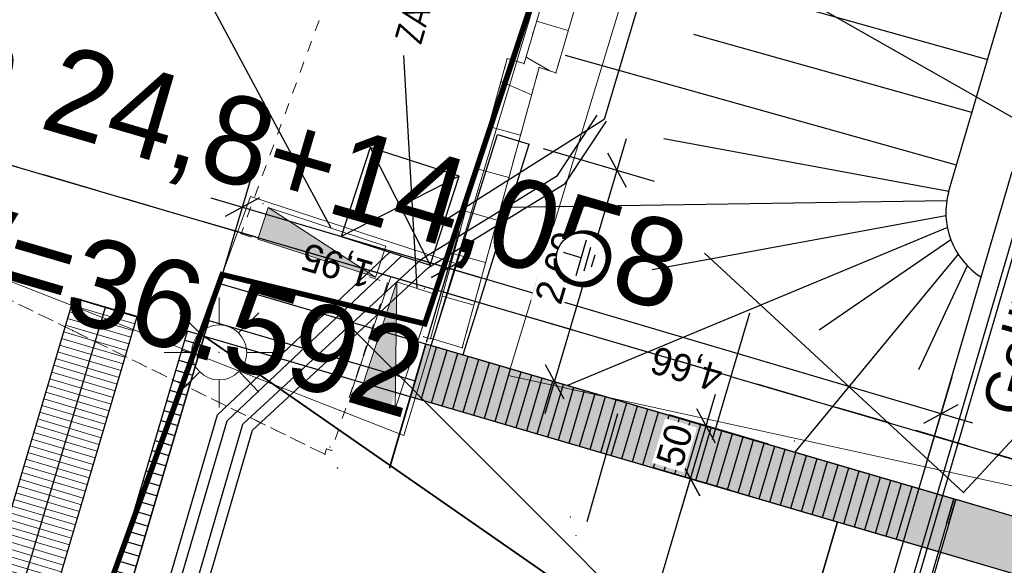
# Model space of a CAD drawing. Header units: millimetres. Extents: x -191 to 81095, y -508122 to 28741.
# Tile 88 of 251: x 5001 to 5010, y 10034 to 10039. Entities that reach past the tile are written whole.
import ezdxf
from ezdxf.enums import TextEntityAlignment as Align

# ---------------------------------------------------------------- set-up
doc = ezdxf.new("R2010")
doc.units = ezdxf.units.MM
for name, pattern in [('240620_Dorsten Achse$0$STRICHLINIE', [0.75, 0.5, -0.25]), ('AUSGEZOGEN', [2, 1, 1]), ('DASHED', [19.05, 12.7, -6.35]), ('LT00000', [0]), ('Marx-Verm$0$1', [0]), ('Marx-Verm$0$2', [0.16, 0.06, -0.1]), ('Marx-Verm$0$3', [0.26, 0.11, -0.15]), ('VE22-087 DB - VST Hervest-Dorsten ALK VA2736$0$1', [0]), ('VERDECKT2', [4.7625, 3.175, -1.5875])]:
    doc.linetypes.add(name, pattern=pattern)
doc.layers.get('0').update_dxf_attribs({"color": 251})
for name, color, linetype, lineweight in [('240620_Dorsten Achse$0$EB-62273R-TS-FUSS', 250, '240620_Dorsten Achse$0$STRICHLINIE', 25), ('240620_Dorsten Achse$0$EB-62273R-TS-LIN', 250, 'Continuous', 25), ('240620_Dorsten Achse$0$EB-62273R-TS-TXT-025', 250, 'Continuous', 25), ('B_Unterverteilungen', 252, 'Continuous', 18), ('Marx-Verm$0$BBauwerk-txt', 251, 'Marx-Verm$0$1', 25), ('Marx-Verm$0$BOESCHUNGEN', 251, 'Marx-Verm$0$1', 25), ('Marx-Verm$0$L_BBauwerk', 251, 'Marx-Verm$0$1', 18), ('Marx-Verm$0$L_BKanaele', 251, 'Marx-Verm$0$1', 18), ('Marx-Verm$0$L_BStrasse', 251, 'Marx-Verm$0$1', 18), ('Marx-Verm$0$L_BTopogrf', 251, 'Marx-Verm$0$1', 18), ('Marx-Verm$0$S_B-Bstg', 251, 'Marx-Verm$0$1', 18), ('Marx-Verm$0$S_BBauwerk', 251, 'Marx-Verm$0$1', 18), ('Marx-Verm$0$S_BKanaele', 251, 'Marx-Verm$0$1', 18), ('Marx-Verm$0$S_BStrasse', 251, 'Marx-Verm$0$1', 18), ('Marx-Verm$0$S_BTopogrf', 251, 'Marx-Verm$0$1', 18), ('TTK-B-PU', 252, 'Continuous', 35), ('TTK-P-Treppe oben', 12, 'Continuous', 25), ('TTK-P-Treppe unten', 12, 'Continuous', 25), ('VE22-087 DB - VST Hervest-Dorsten ALK VA2736$0$AX_Bahnverkehr', 7, 'VE22-087 DB - VST Hervest-Dorsten ALK VA2736$0$1', 18), ('VE22-087 DB - VST Hervest-Dorsten ALK VA2736$0$AX_Flurstueck', 9, 'VE22-087 DB - VST Hervest-Dorsten ALK VA2736$0$1', 18), ('VE22-087 DB - VST Hervest-Dorsten ALK VA2736$0$AX_Gelaendekante', 7, 'VE22-087 DB - VST Hervest-Dorsten ALK VA2736$0$1', 18), ('VE22-087 DB - VST Hervest-Dorsten ALK VA2736$0$AX_Platz', 7, 'VE22-087 DB - VST Hervest-Dorsten ALK VA2736$0$1', 18)]:
    doc.layers.add(name, color=color, linetype=linetype, lineweight=lineweight)
for name, color, linetype, true_color in [('B.E.P. - KTB Neubau', 1, 'Continuous', 0xff0000), ('B.E.P. 50 Hz', 1, 'Continuous', 0xff0000), ('B.E.P. 50 Hz Beschriftung', 1, 'Continuous', 0xff0000), ('B.E.P. KTB', 1, 'DASHED', 0xff0000)]:
    doc.layers.add(name, color=color, linetype=linetype, true_color=true_color)
for name, color, linetype in [('TTK-DB-Grenze', 110, 'AUSGEZOGEN'), ('TTK-P-Blindenleitsystem unten', 42, 'Continuous'), ('TTK-P-Böschung', 140, 'Continuous'), ('TTK-P-Entwässerungsrinne', 162, 'Continuous'), ('TTk-P-Kappe', 162, 'Continuous'), ('TTK-P-Planung', 12, 'Continuous'), ('TTK-P-PU', 12, 'Continuous'), ('XREF ALK Kataster', 251, 'Continuous'), ('XREF Nachvermessung', 7, 'Continuous'), ('XYYY_44600---_Erdungsanlagen', 10, 'Continuous')]:
    doc.layers.add(name, color=color, linetype=linetype)
doc.styles.add('240620_Dorsten Achse$0$PROVI', font='PROVI.SHX')
doc.styles.add('AKG DIN 6776', font='AKG_DIN67.TTF')
doc.styles.add('ISOCP', font='ISOCP.SHX', dxfattribs={"width": 0.9})
doc.styles.add('Marx-Verm$0$Standard', font='arial.ttf')
doc.dimstyles.new('TTK', dxfattribs={"dimtxt": 2.5, "dimasz": 2.5, "dimexe": 3.5, "dimexo": 0.1, "dimgap": 1, "dimtad": 1, "dimzin": 0, "dimtxsty": 'AKG DIN 6776', "dimblk": 'OBLIQUE', "dimcen": -0.09, "dimdle": 3, "dimclrd": 256, "dimclre": 256, "dimclrt": 256, "dimadec": 3, "dimazin": 0, "dimtfac": 1, "dimtofl": 0, "dimtmove": 0, "dimatfit": 3, "dimldrblk": 'OBLIQUE', "dimfxl": 7, "dimfxlon": 1, "dimtolj": 1, "dimtzin": 0, "dimlwd": -1, "dimlwe": -1, "dimarcsym": 0})

# ---------------------------------------------------------------- blocks, each defined once
blk = doc.blocks.new('VE22-087 DB - VST Hervest-Dorsten ALK VA2736')
at = {"layer": 'VE22-087 DB - VST Hervest-Dorsten ALK VA2736$0$AX_Bahnverkehr', "color": 253, "linetype": 'VE22-087 DB - VST Hervest-Dorsten ALK VA2736$0$1', "lineweight": 13, "ltscale": 0.5, "true_color": 0x999999}
blk.add_polyline3d([(5021.5918, 10020.3833, 0), (5025.6313, 10034.4721, 0), (5028.9209, 10045.9456, 0), (5023.5924, 10046.0009, 0), (5019.8293, 10046.0395, 0), (5014.5469, 10046.0941, 0), (5014.0544, 10046.0994, 0), (5013.1337, 10045.9648, 0), (5013.1033, 10045.8689, 0), (5009.6528, 10045.0998, 0), (5008.7208, 10044.6827, 0), (5007.8814, 10044.1411, 0), (5007.1672, 10043.4469, 0), (5006.6477, 10042.5531, 0), (5004.886, 10036.705, 0), (5003.021, 10037.3146, 0), (5002.5052, 10035.8915, 0), (5000.9372, 10031.5697, 0), (4996.6817, 10033.2005, 0), (4996.0058, 10031.812, 0), (5001.6397, 10029.6191, 0), (5002.0924, 10031.1905, 0), (5007.0846, 10029.551, 0), (5004.9421, 10022.3517, 0)], dxfattribs=at)
at = {"layer": 'VE22-087 DB - VST Hervest-Dorsten ALK VA2736$0$AX_Flurstueck', "linetype": 'VE22-087 DB - VST Hervest-Dorsten ALK VA2736$0$1', "lineweight": 13, "ltscale": 0.5}
for points in [[(5028.9209, 10045.9456, 0), (5023.5924, 10046.0009, 0), (5019.8293, 10046.0395, 0), (5014.5469, 10046.0941, 0), (5014.0544, 10046.0994, 0), (5013.1337, 10045.9648, 0), (5013.1033, 10045.8689, 0), (5009.6528, 10045.0998, 0), (5008.7208, 10044.6827, 0), (5007.8814, 10044.1411, 0), (5007.1672, 10043.4469, 0), (5006.6477, 10042.5531, 0), (5004.886, 10036.705, 0), (5004.415, 10035.1421, 0), (5002.5052, 10035.8915, 0), (5000.9372, 10031.5697, 0), (4996.6817, 10033.2005, 0), (4996.0058, 10031.812, 0), (5001.6397, 10029.6191, 0), (4996.9839, 10014.4106, 0), (4995.4133, 10009.2822, 0), (4990.7172, 9993.9406, 0)], [(5003.7545, 10036.3044, 0), (5006.8471, 10033.2045, 0)]]:
    blk.add_polyline3d(points, dxfattribs=at)
for points in [[(5013.1337, 10045.9648, 0), (4986.6126, 10042.1272, 0), (5002.5052, 10035.8915, 0), (5003.021, 10037.3146, 0), (5004.886, 10036.705, 0), (5006.6477, 10042.5531, 0), (5007.1672, 10043.4469, 0), (5007.8814, 10044.1411, 0), (5008.7208, 10044.6827, 0), (5009.6528, 10045.0998, 0), (5013.1033, 10045.8689, 0)], [(4986.6126, 10042.1272, 0), (4980.487, 10041.2318, 0), (4985.2508, 10035.9981, 0), (4996.0058, 10031.812, 0), (4996.6817, 10033.2005, 0), (5000.9372, 10031.5697, 0), (5002.5052, 10035.8915, 0)], [(5003.021, 10037.3146, 0), (5002.5052, 10035.8915, 0), (5004.415, 10035.1421, 0), (5004.886, 10036.705, 0)]]:
    blk.add_polyline3d(points, close=True, dxfattribs=at)
at = {"layer": 'VE22-087 DB - VST Hervest-Dorsten ALK VA2736$0$AX_Gelaendekante', "color": 18, "linetype": 'VE22-087 DB - VST Hervest-Dorsten ALK VA2736$0$1', "lineweight": 13, "ltscale": 0.5, "true_color": 0x520000}
for points in [[(5013.6677, 10045.1081, 0), (5010.1144, 10044.3662, 0), (5008.5866, 10043.7855, 0), (5007.4769, 10042.6721, 0), (5005.3605, 10035.6866, 0)], [(5005.3605, 10035.6866, 0), (5010.6817, 10034.5205, 0)]]:
    blk.add_polyline3d(points, dxfattribs=at)
at = {"layer": 'VE22-087 DB - VST Hervest-Dorsten ALK VA2736$0$AX_Platz', "color": 254, "linetype": 'VE22-087 DB - VST Hervest-Dorsten ALK VA2736$0$1', "lineweight": 13, "ltscale": 0.5, "true_color": 0xd9ffd9}
blk.add_polyline3d([(4954.1549, 10047.532, 0), (4954.1511, 10046.6214, 0), (4954.1411, 10044.531, 0), (4957.887, 10044.4658, 0), (4977.8231, 10044.1335, 0), (4980.487, 10041.2318, 0), (4985.2508, 10035.9981, 0), (4996.0058, 10031.812, 0), (4996.6817, 10033.2005, 0), (5000.9372, 10031.5697, 0), (5002.5052, 10035.8915, 0), (5003.021, 10037.3146, 0), (5004.886, 10036.705, 0), (5006.6477, 10042.5531, 0), (5007.1672, 10043.4469, 0), (5007.8814, 10044.1411, 0), (5008.7208, 10044.6827, 0), (5009.6528, 10045.0998, 0), (5013.1033, 10045.8689, 0), (5013.1337, 10045.9648, 0), (5015.0418, 10052.1621, 0)], dxfattribs=at)
blk = doc.blocks.new('_OBLIQUE')
at = {"color": 0, "linetype": 'ByBlock'}
blk.add_line((-0.5, -0.5), (0.5, 0.5), dxfattribs=at)
blk = doc.blocks.new('*D1313')
at = {"layer": 'DEFPOINTS', "color": 0}
for p in [(5004.8185, 10036.6633), (5004.6147, 10035.9746), (5009.1129, 10034.7357)]:
    blk.add_point(p, dxfattribs=at)
at = {"layer": 'TTK-P-Treppe oben'}
for p, q in [((5004.6199, 10035.9921), (5004.9178, 10036.9989)), ((5009.5793, 10035.2548), (5004.5308, 10036.7484)), ((5009.1157, 10034.7453), (5009.391, 10035.6755))]:
    blk.add_line(p, q, dxfattribs=at)
at = {"layer": 'TTK-P-Treppe oben', "xscale": 0.25, "yscale": 0.25, "zscale": 0.25}
for p, rotation in [((5004.8185, 10036.6633), 163.5187373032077), ((5009.2917, 10035.3399), 343.5187373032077)]:
    blk.add_blockref('_OBLIQUE', p, dxfattribs=dict(at, rotation=rotation))
at = {"layer": 'TTK-P-Treppe oben', "insert": (5006.9859, 10035.7679), "char_height": 0.25, "attachment_point": 5, "rotation": 163.51874, "style": 'AKG DIN 6776'}
blk.add_mtext('\\A1;4,66', dxfattribs=at)
blk = doc.blocks.new('*D1312')
at = {"layer": 'DEFPOINTS', "color": 0}
for p in [(5004.8192, 10036.6631), (5002.6438, 10036.1879), (5004.5161, 10035.6388)]:
    blk.add_point(p, dxfattribs=at)
at = {"layer": 'TTK-P-Treppe oben'}
for p, q in [((5002.7496, 10036.5454), (5003.0474, 10037.5523)), ((5002.6605, 10037.3018), (5005.1069, 10036.578)), ((5004.6206, 10035.9919), (5004.9185, 10036.9987))]:
    blk.add_line(p, q, dxfattribs=at)
at = {"layer": 'TTK-P-Treppe oben', "xscale": 0.25, "yscale": 0.25, "zscale": 0.25}
for p, rotation in [((5002.9481, 10037.2167), 163.5187373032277), ((5004.8192, 10036.6631), 343.5187373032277)]:
    blk.add_blockref('_OBLIQUE', p, dxfattribs=dict(at, rotation=rotation))
at = {"layer": 'TTK-P-Treppe oben', "insert": (5003.8145, 10036.7061), "char_height": 0.25, "attachment_point": 5, "rotation": 163.51874, "style": 'AKG DIN 6776'}
blk.add_mtext('\\A1;1,95', dxfattribs=at)
blk = doc.blocks.new('*D1311')
at = {"layer": 'DEFPOINTS', "color": 0}
for p in [(5009.9281, 10037.5483), (5012.2661, 10036.8566), (5006.8393, 10026.986)]:
    blk.add_point(p, dxfattribs=at)
at = {"layer": 'TTK-P-Treppe oben'}
for p, q in [((5009.0589, 10026.0164), (5012.3512, 10037.1443)), ((5011.5948, 10037.0552), (5012.6017, 10036.7573)), ((5008.4728, 10026.5027), (5009.4796, 10026.2048))]:
    blk.add_line(p, q, dxfattribs=at)
at = {"layer": 'TTK-P-Treppe oben', "xscale": 0.25, "yscale": 0.25, "zscale": 0.25}
for p, rotation in [((5012.2661, 10036.8566), 73.518737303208), ((5009.144, 10026.3041), 253.518737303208)]:
    blk.add_blockref('_OBLIQUE', p, dxfattribs=dict(at, rotation=rotation))
at = {"layer": 'TTK-P-Treppe oben', "insert": (5010.4713, 10031.6495), "char_height": 0.25, "attachment_point": 5, "rotation": 73.51874, "style": 'AKG DIN 6776'}
blk.add_mtext('\\A1;11,00', dxfattribs=at)
blk = doc.blocks.new('*D1307')
at = {"layer": 'DEFPOINTS', "color": 0}
for p in [(5007.0171, 10034.75), (5007.3914, 10034.6393), (5006.2662, 10030.8022)]:
    blk.add_point(p, dxfattribs=at)
at = {"layer": 'TTK-P-Treppe oben'}
for p, q in [((5005.7975, 10030.628), (5007.1022, 10035.0377)), ((5007.3819, 10034.6421), (5006.6815, 10034.8493)), ((5006.2566, 10030.805), (5005.547, 10031.015))]:
    blk.add_line(p, q, dxfattribs=at)
at = {"layer": 'TTK-P-Treppe oben', "xscale": 0.25, "yscale": 0.25, "zscale": 0.25}
for p, rotation in [((5007.0171, 10034.75), 73.51873730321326), ((5005.8827, 10030.9157), 253.5187373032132)]:
    blk.add_blockref('_OBLIQUE', p, dxfattribs=dict(at, rotation=rotation))
at = {"layer": 'TTK-P-Treppe oben', "insert": (5006.2161, 10032.902), "char_height": 0.25, "attachment_point": 5, "rotation": 73.51874, "style": 'AKG DIN 6776'}
blk.add_mtext('\\A1;4,00', dxfattribs=at)
blk = doc.blocks.new('*D1306')
at = {"layer": 'DEFPOINTS', "color": 0}
for p in [(5007.159, 10035.2298), (5007.7338, 10035.0597), (5007.5931, 10034.58)]:
    blk.add_point(p, dxfattribs=at)
at = {"layer": 'TTK-P-Treppe oben'}
for p, q in [((5006.9321, 10034.4627), (5007.2441, 10035.5175)), ((5007.7242, 10035.0626), (5006.8234, 10035.3291)), ((5007.5835, 10034.5829), (5006.6816, 10034.8497))]:
    blk.add_line(p, q, dxfattribs=at)
at = {"layer": 'TTK-P-Treppe oben', "xscale": 0.25, "yscale": 0.25, "zscale": 0.25}
for p, rotation in [((5007.159, 10035.2298), 73.51873730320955), ((5007.0172, 10034.7504), 253.5187373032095)]:
    blk.add_blockref('_OBLIQUE', p, dxfattribs=dict(at, rotation=rotation))
at = {"layer": 'TTK-P-Treppe oben', "insert": (5006.8724, 10035.0539), "char_height": 0.25, "attachment_point": 5, "rotation": 73.51874, "style": 'AKG DIN 6776', "bg_fill": 3, "box_fill_scale": 1.1, "bg_fill_color": 256, "bg_fill_true_color": 13158600, "bg_fill_transparency": 0}
blk.add_mtext('\\A1;50', dxfattribs=at)
blk = doc.blocks.new('*D1304')
at = {"layer": 'DEFPOINTS', "color": 0}
for p in [(5005.5508, 10037.7885), (5006.3498, 10037.5521), (5004.9509, 10035.8772)]:
    blk.add_point(p, dxfattribs=at)
at = {"layer": 'TTK-P-Treppe oben'}
for p, q in [((5005.6965, 10035.3437), (5006.4349, 10037.8397)), ((5005.6786, 10037.7506), (5006.6855, 10037.4528)), ((5005.1104, 10035.83), (5006.1172, 10035.5321))]:
    blk.add_line(p, q, dxfattribs=at)
at = {"layer": 'TTK-P-Treppe oben', "xscale": 0.25, "yscale": 0.25, "zscale": 0.25}
for p, rotation in [((5006.3498, 10037.5521), 73.51873730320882), ((5005.7816, 10035.6314), 253.5187373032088)]:
    blk.add_blockref('_OBLIQUE', p, dxfattribs=dict(at, rotation=rotation))
at = {"layer": 'TTK-P-Treppe oben', "insert": (5005.8319, 10036.6609), "char_height": 0.25, "attachment_point": 5, "rotation": 73.51874, "style": 'AKG DIN 6776', "bg_fill": 3, "box_fill_scale": 1.1, "bg_fill_color": 256, "bg_fill_true_color": 13158600, "bg_fill_transparency": 0}
blk.add_mtext('\\A1;2,00', dxfattribs=at)
blk = doc.blocks.new('Marx-Verm$0$1')
at = {"color": 0}
blk.add_circle((0, 0), 0.5, dxfattribs=at)
blk.add_point((0, 0), dxfattribs=at)
blk = doc.blocks.new('Marx-Verm$0$103')
at = {"color": 0, "linetype": 'Marx-Verm$0$1', "ltscale": 0.2, "flags": 128}
for points in [[(0, 0.25), (0, 0.5)], [(-0.18, 0.18), (-0.36, 0.36)], [(0.18, 0.18), (0.36, 0.36)], [(-0.25, 0), (-0.5, 0)], [(0.25, 0), (0.5, 0)], [(-0.18, -0.18), (-0.36, -0.36)], [(0, -0.25), (0, -0.5)], [(0.188, -0.18), (0.36, -0.36)]]:
    blk.add_lwpolyline(points, dxfattribs=at)
at = {"color": 0, "xscale": 0.5, "yscale": 0.5, "zscale": 0.5}
blk.add_blockref('Marx-Verm$0$1', (0, 0), dxfattribs=at)
blk = doc.blocks.new('Marx-Verm$0$99')
at = {"color": 0}
blk.add_point((0, 0), dxfattribs=at)
blk = doc.blocks.new('Marx-Verm')
at = {"layer": 'Marx-Verm$0$BOESCHUNGEN', "ltscale": 0.2}
for p, q in [((2567430.38, 5726894.9578, 32.5948), (2567435.6935, 5726892.0267, 36.2031)), ((2567433.6607, 5726889.5122, 36.4419), (2567431.2828, 5726891.6578, 34.111))]:
    blk.add_line(p, q, dxfattribs=at)
at = {"layer": 'Marx-Verm$0$L_BBauwerk', "ltscale": 0.2}
for p, q in [((2567428.7411, 5726890.865, 32.4803), (2567428.7419, 5726890.8647, 30.9382)), ((2567432.1198, 5726889.9609, 36.681), (2567432.1198, 5726889.9609, 36.5672))]:
    blk.add_line(p, q, dxfattribs=at)
at = {"layer": 'Marx-Verm$0$L_BKanaele', "ltscale": 0.2}
for p, q in [((2567427.2682, 5726892.0547, 32.3103), (2567427.2686, 5726892.0541, 30.9301)), ((2567428.0839, 5726890.3329, 30.9301), (2567428.4372, 5726891.4049, 30.9301)), ((2567428.4372, 5726891.4049, 30.9301), (2567428.4369, 5726891.4055, 32.3103)), ((2567428.7428, 5726891.3041, 30.9301), (2567428.7434, 5726891.3044, 32.3103)), ((2567428.0839, 5726890.3329, 30.9301), (2567428.0833, 5726890.3326, 32.3103))]:
    blk.add_line(p, q, dxfattribs=at)
at = {"layer": 'Marx-Verm$0$L_BStrasse', "linetype": 'Marx-Verm$0$3', "ltscale": 0.2}
for p, q in [((2567428.0216, 5726894.4779, 30.8691), (2567427.0724, 5726891.7786, 30.9301)), ((2567423.2529, 5726891.9715, 30.8774), (2567425.5562, 5726890.8783, 30.8796)), ((2567427.0724, 5726891.7786, 30.9301), (2567427.1701, 5726891.7477, 30.9301)), ((2567425.5562, 5726890.8783, 30.8796), (2567424.0615, 5726891.5877, 30.8796)), ((2567428.2446, 5726891.4023, 30.9301), (2567428.4078, 5726891.3493, 30.9301)), ((2567428.4078, 5726891.3493, 30.9301), (2567427.9202, 5726889.8215, 30.9458)), ((2567427.8595, 5726889.7851, 30.9457), (2567425.5562, 5726890.8783, 30.8796)), ((2567425.5562, 5726890.8783, 30.8796), (2567427.8595, 5726889.7851, 30.9457)), ((2567427.8747, 5726889.8346, 30.9458), (2567427.8595, 5726889.7851, 30.9457)), ((2567427.9202, 5726889.8215, 30.9458), (2567427.8747, 5726889.8346, 30.9458))]:
    blk.add_line(p, q, dxfattribs=at)
at = {"layer": 'Marx-Verm$0$L_BTopogrf', "linetype": 'Marx-Verm$0$1', "ltscale": 0.2}
for p, q in [((2567430.743, 5726897.3788, 30.9704), (2567429.6229, 5726893.3573, 31.0553)), ((2567429.4687, 5726893.4002, 31.0553), (2567428.805, 5726890.8471, 30.9395)), ((2567429.6229, 5726893.3573, 31.0553), (2567429.4687, 5726893.4002, 31.0553)), ((2567428.805, 5726890.8471, 30.9395), (2567428.7419, 5726890.8647, 30.9382))]:
    blk.add_line(p, q, dxfattribs=at)
at = {"layer": 'Marx-Verm$0$L_BTopogrf', "linetype": 'Marx-Verm$0$2', "ltscale": 0.2}
for p, q in [((2567430.743, 5726897.3788, 32.5953), (2567429.6229, 5726893.3573, 32.5953)), ((2567431.0251, 5726897.2738, 32.5942), (2567429.9119, 5726893.2768, 32.5953)), ((2567429.4687, 5726893.4002, 32.5569), (2567428.805, 5726890.8471, 32.5569)), ((2567429.6229, 5726893.3573, 32.5953), (2567429.4687, 5726893.4002, 32.5569)), ((2567429.759, 5726893.3247, 32.557), (2567429.0941, 5726890.7667, 32.5569)), ((2567429.9119, 5726893.2768, 32.5953), (2567429.759, 5726893.3247, 32.557))]:
    blk.add_line(p, q, dxfattribs=at)
at = {"layer": 'Marx-Verm$0$L_BTopogrf', "ltscale": 0.2}
for p, q in [((2567429.9119, 5726893.2768, 32.5953), (2567431.0251, 5726897.2738, 32.5942)), ((2567430.0198, 5726893.6641, 32.5952), (2567429.7308, 5726893.7446, 32.5953)), ((2567429.6393, 5726893.4163, 32.5953), (2567429.8573, 5726893.2939, 32.5816)), ((2567429.0941, 5726890.7667, 32.5569), (2567429.759, 5726893.3247, 32.557)), ((2567429.759, 5726893.3247, 32.557), (2567429.9119, 5726893.2768, 32.5953)), ((2567429.6937, 5726893.0735, 32.557), (2567429.4143, 5726893.1911, 32.5569)), ((2567429.3082, 5726892.7828, 32.5569), (2567429.5986, 5726892.7074, 32.557)), ((2567429.4979, 5726892.3202, 32.557), (2567429.2075, 5726892.3957, 32.5569)), ((2567429.1069, 5726892.0085, 32.5569), (2567429.3973, 5726891.9331, 32.557)), ((2567433.6607, 5726889.5122, 36.4419), (2567435.5946, 5726891.6555, 36.1823)), ((2567429.2966, 5726891.5459, 32.5569), (2567429.0062, 5726891.6214, 32.5569)), ((2567428.9058, 5726891.2348, 32.5569), (2567429.1958, 5726891.1581, 32.5569)), ((2567429.0941, 5726890.7667, 32.5569), (2567428.8062, 5726890.8519, 32.5569))]:
    blk.add_line(p, q, dxfattribs=at)
at = {"layer": 'Marx-Verm$0$S_B-Bstg'}
for p, xscale, yscale, zscale, rotation in [((2567427.9062, 5726889.8526, 30.96), 0.2, 0.2, 0.2, 0.7647503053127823), ((2567427.9736, 5726889.6617, 31.9274), 0.2, 0.2, 0.2, 0.7647502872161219), ((2567427.9774, 5726889.6607, 31.13), 0.2, 0.2, 0.2, 0.7647502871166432), ((2567430.0938, 5726889.2444, 32.445), 0.2000000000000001, 0.2000000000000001, 0.2000000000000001, 0.7647502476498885), ((2567430.1477, 5726889.0744, 33.2772), 0.2, 0.2, 0.2, 0.7647502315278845)]:
    blk.add_blockref('Marx-Verm$0$99', p, dxfattribs=dict(at, xscale=xscale, yscale=yscale, zscale=zscale, rotation=rotation))
at = {"layer": 'Marx-Verm$0$S_BBauwerk', "xscale": 0.2, "yscale": 0.2, "zscale": 0.2}
for p, rotation in [((2567428.7411, 5726890.865, 32.4803), 0.7647504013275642), ((2567432.1198, 5726889.9609, 36.681), 0.7647503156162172), ((2567432.1198, 5726889.9609, 36.5672), 0.7647503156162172)]:
    blk.add_blockref('Marx-Verm$0$99', p, dxfattribs=dict(at, rotation=rotation))
at = {"layer": 'Marx-Verm$0$S_BKanaele'}
for p, xscale, yscale, zscale, rotation in [((2567427.2682, 5726892.0547, 32.3103), 0.2, 0.2, 0.2, 0.764750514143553), ((2567427.2686, 5726892.0541, 30.9301), 0.2, 0.2, 0.2, 0.7647505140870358), ((2567428.4369, 5726891.4055, 32.3103), 0.2, 0.2, 0.2, 0.7647504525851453), ((2567428.4372, 5726891.4049, 30.9301), 0.2, 0.2, 0.2, 0.7647504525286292), ((2567428.7428, 5726891.3041, 30.9301), 0.1999999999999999, 0.1999999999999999, 0.1999999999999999, 0.7647504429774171), ((2567428.7434, 5726891.3044, 32.3103), 0.2, 0.2, 0.2, 0.7647504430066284), ((2567428.0833, 5726890.3326, 32.3103), 0.1999999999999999, 0.1999999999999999, 0.1999999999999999, 0.7647503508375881), ((2567428.0839, 5726890.3329, 30.9301), 0.2, 0.2, 0.2, 0.7647503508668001)]:
    blk.add_blockref('Marx-Verm$0$99', p, dxfattribs=dict(at, xscale=xscale, yscale=yscale, zscale=zscale, rotation=rotation))
at = {"layer": 'Marx-Verm$0$S_BStrasse'}
for p, xscale, yscale, zscale, rotation in [((2567427.0724, 5726891.7786, 30.9301), 0.2, 0.2, 0.2, 0.7647504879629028), ((2567428.4078, 5726891.3493, 30.9301), 0.2000000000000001, 0.2000000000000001, 0.2000000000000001, 0.7647504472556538), ((2567425.5562, 5726890.8783, 30.8796), 0.2, 0.2, 0.2, 0.764750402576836), ((2567427.8595, 5726889.7851, 30.9457), 0.2, 0.2, 0.2, 0.7647502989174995), ((2567427.8747, 5726889.8346, 30.9458), 0.2, 0.2, 0.2, 0.7647503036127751), ((2567427.9202, 5726889.8215, 30.9458), 0.2, 0.2, 0.2, 0.7647503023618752)]:
    blk.add_blockref('Marx-Verm$0$99', p, dxfattribs=dict(at, xscale=xscale, yscale=yscale, zscale=zscale, rotation=rotation))
at = {"layer": 'Marx-Verm$0$S_BStrasse', "rotation": 0.7647503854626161}
blk.add_blockref('Marx-Verm$0$103', (2567426.8876, 5726890.6978, 30.887), dxfattribs=at)
at = {"layer": 'Marx-Verm$0$S_BTopogrf'}
for p, xscale, yscale, zscale, rotation in [((2567429.4687, 5726893.4002, 31.0553), 0.2, 0.2, 0.2, 0.7647506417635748), ((2567429.4687, 5726893.4002, 32.5569), 0.2, 0.2, 0.2, 0.7647506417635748), ((2567429.6229, 5726893.3573, 31.0553), 0.2000000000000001, 0.2000000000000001, 0.2000000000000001, 0.7647506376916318), ((2567429.6229, 5726893.3573, 32.5953), 0.2000000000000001, 0.2000000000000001, 0.2000000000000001, 0.7647506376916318), ((2567429.759, 5726893.3247, 32.557), 0.2, 0.2, 0.2, 0.7647506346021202), ((2567429.9119, 5726893.2768, 32.5953), 0.2, 0.2, 0.2, 0.7647506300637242), ((2567428.7419, 5726890.8647, 30.9382), 0.2000000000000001, 0.2000000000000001, 0.2000000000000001, 0.7647504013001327), ((2567428.805, 5726890.8471, 30.9395), 0.2, 0.2, 0.2, 0.7647503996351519), ((2567428.805, 5726890.8471, 32.5569), 0.2, 0.2, 0.2, 0.7647503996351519), ((2567429.0941, 5726890.7667, 32.5569), 0.2, 0.2, 0.2, 0.7647503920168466), ((2567433.6607, 5726889.5122, 36.4419), 0.2, 0.2, 0.2, 0.7647502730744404)]:
    blk.add_blockref('Marx-Verm$0$99', p, dxfattribs=dict(at, xscale=xscale, yscale=yscale, zscale=zscale, rotation=rotation))
at = {"layer": 'Marx-Verm$0$BBauwerk-txt', "insert": (2567433.8098, 5726890.2871, 37.58), "char_height": 0.375, "attachment_point": 1, "rotation": 74.56991, "style": 'Marx-Verm$0$Standard'}
blk.add_mtext('Geländer', dxfattribs=at)
blk = doc.blocks.new('240620_Dorsten Achse$0$PVI_TSNW')
at = {"color": 0, "linetype": 'ByBlock', "lineweight": -2, "flags": 128}
blk.add_lwpolyline([(0, 7.5), (0, 0), (-1.25, 3.75), (1.25, 3.75), (0, 0)], dxfattribs=at)
blk = doc.blocks.new('Tiefenerder')
blk.add_wipeout([(0, 1.875), (-0.235, 1.86), (-0.466, 1.816), (-0.69, 1.743), (-0.903, 1.643), (-1.102, 1.517), (-1.284, 1.367), (-1.445, 1.195), (-1.583, 1.005), (-1.697, 0.798), (-1.783, 0.579), (-1.842, 0.351), (-1.871, 0.118), (-1.871, -0.118), (-1.842, -0.351), (-1.783, -0.579), (-1.697, -0.798), (-1.583, -1.005), (-1.445, -1.195), (-1.284, -1.367), (-1.102, -1.517), (-0.903, -1.643), (-0.69, -1.743), (-0.466, -1.816), (-0.235, -1.86), (0, -1.875), (0.235, -1.86), (0.466, -1.816), (0.69, -1.743), (0.903, -1.643), (1.102, -1.517), (1.284, -1.367), (1.445, -1.195), (1.583, -1.005), (1.697, -0.798), (1.783, -0.579), (1.842, -0.351), (1.871, -0.118), (1.871, 0.118), (1.842, 0.351), (1.783, 0.579), (1.697, 0.798), (1.583, 1.005), (1.445, 1.195), (1.284, 1.367), (1.102, 1.517), (0.903, 1.643), (0.69, 1.743), (0.466, 1.816), (0.235, 1.86)])
for p, q in [((0, 0), (0, 1.396)), ((-1.396, 0), (1.396, 0)), ((0.931, -0.465), (-0.931, -0.465)), ((0.465, -0.931), (-0.465, -0.931))]:
    blk.add_line(p, q)
blk.add_circle((0, 0), 1.875)
blk = doc.blocks.new('pvi_ltg_quadrat')
at = {"color": 0, "linetype": 'ByBlock', "lineweight": -2}
blk.add_lwpolyline([(-0.5, -0.5), (0.5, -0.5), (0.5, 0.5), (-0.5, 0.5)], close=True, dxfattribs=at)

msp = doc.modelspace()

# ---------------------------------------------------------------- hatches: boundary and pattern name
at = {"layer": 'TTK-P-PU'}
h = msp.add_hatch(dxfattribs=at)
h.set_pattern_fill('ANSI33', color=251, scale=0.04)
h.set_pattern_definition([(118.5187373, (18223.8368, 12392.8369), (-0.2231798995, -0.1212713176), []), (118.5187373, (18223.88775, 12393.00914), (-0.2231798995, -0.1212713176), [0.127, -0.0635])])
h.paths.add_polyline_path([(5009.2671, 10034.0891), (5009.4082, 10034.5702), (5004.6158, 10035.9744), (5004.474, 10035.495)])
h.paths.add_polyline_path([(5016.7256, 10026.6702), (5016.2451, 10026.8112), (5012.3784, 10013.6351), (5012.8595, 10013.4895)])
h.paths.add_polyline_path([(5016.2507, 10026.8304), (5016.7312, 10026.6894), (5018.2792, 10031.9669), (5019.4896, 10036.0929), (5016.6139, 10036.937), (5015.4005, 10032.8141), (5009.4274, 10034.5646), (5009.2863, 10034.0835), (5015.5467, 10032.2475), (5016.8142, 10036.5656), (5018.9251, 10035.9459), (5017.6577, 10031.6281), (5017.6066, 10031.4506)])

# ---------------------------------------------------------------- linework, layer by layer
at = {"layer": 'TTK-P-Treppe oben', "color": 251}
msp.add_line((5002.6016, 10036.0439), (5001.4683, 10032.2093), dxfattribs=at)

# ---------------------------------------------------------------- next in the draw order: block references
at = {"layer": 'XREF ALK Kataster', "color": 251}
msp.add_blockref('VE22-087 DB - VST Hervest-Dorsten ALK VA2736', (0, 0), dxfattribs=at)

# ---------------------------------------------------------------- next in the draw order: hatches: boundary and pattern name
at = {"layer": 'B_Unterverteilungen', "linetype": 'LT00000', "lineweight": 5, "ltscale": 2, "transparency": 16777216}
for points in [[(5003.1819, 10037.213), (5003.089, 10036.9277), (5004.1349, 10036.5874), (5004.1369, 10036.5935)], [(5004.3499, 10036.5393), (5004.0041, 10035.4951), (5004.2951, 10035.3987), (5004.3382, 10035.5399)]]:
    msp.add_hatch(color=4, dxfattribs=at).paths.add_polyline_path(points)
at = {"layer": 'TTK-P-Blindenleitsystem unten', "lineweight": 0, "ltscale": 5}
h = msp.add_hatch(dxfattribs=at)
h.set_pattern_fill('ANSI31', color=251, scale=0.02, angle=45)
h.set_pattern_definition([(163.51874, (5019.66355, 10026.22203), (-0.01801506, -0.06089095), [])])
h.paths.add_polyline_path([(5000.0339, 10031.7228), (5000.5962, 10031.5086), (5001.9915, 10036.2246), (5001.4161, 10036.3948)])
at = {"layer": 'TTK-P-Entwässerungsrinne', "ltscale": 2, "transparency": 33554687}
h = msp.add_hatch(dxfattribs=at)
h.set_pattern_fill('ANSI31', color=251, scale=0.03, angle=45)
h.set_pattern_definition([(163.5187373, (18223.03089, 12378.3876), (-0.0270225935, -0.09133642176), [])])
h.paths.add_polyline_path([(5002.6016, 10036.0439), (5002.4481, 10036.0893), (5001.3149, 10032.2546), (5001.4683, 10032.2093)])

# ---------------------------------------------------------------- next in the draw order: linework, layer by layer
at = {"layer": 'B.E.P. 50 Hz', "color": 4}
for p, q in [((5003.7526, 10037.0275), (5002.6307, 10039.1214)), ((5004.5355, 10036.4785), (5004.4129, 10038.5941))]:
    msp.add_line(p, q, dxfattribs=at)
at = {"layer": 'B.E.P. KTB', "color": 4, "ltscale": 0.3}
for p, q in [((5002.9528, 10035.246), (5004.5779, 10036.7479)), ((5003.041, 10035.1913), (5004.6386, 10036.6678)), ((5001.9237, 10031.7297), (5002.9528, 10035.246)), ((5002.0075, 10031.6602), (5003.041, 10035.1913))]:
    msp.add_line(p, q, dxfattribs=at)
at = {"layer": 'B.E.P. KTB', "color": 4, "ltscale": 0.3, "elevation": 30.9505}
for points in [[(5000.6626, 10031.2685), (5001.1968, 10031.2201), (5001.8052, 10031.8472), (5002.809, 10035.277), (5004.3945, 10036.7739)], [(5000.6716, 10031.3681), (5001.1583, 10031.324), (5001.7162, 10031.8991), (5002.7207, 10035.3311), (5004.2859, 10036.8089)]]:
    msp.add_lwpolyline(points, dxfattribs=at)
at = {"layer": 'B_Unterverteilungen', "color": 4, "linetype": 'LT00000', "lineweight": 5, "ltscale": 2}
for points in [[(5004.1575, 10036.5788), (5004.2503, 10036.8641), (5003.1819, 10037.213), (5003.089, 10036.9277), (5004.1578, 10036.5799), (5003.1819, 10037.213)], [(5004.6822, 10036.4293), (5004.3499, 10036.5393), (5004.0041, 10035.4951), (5004.3364, 10035.385), (5004.6822, 10036.4293)], [(5004.3364, 10035.385), (5004.3499, 10036.5393)]]:
    msp.add_lwpolyline(points, dxfattribs=at)
at = {"layer": 'TTK-B-PU', "color": 251}
msp.add_line((5004.2844, 10034.8462), (5004.5742, 10035.8347), dxfattribs=at)
at = {"layer": 'TTK-P-Blindenleitsystem unten', "color": 251}
for p, q in [((5000.0339, 10031.7228, 30.8054), (5001.4161, 10036.3948)), ((5001.9915, 10036.2246), (5001.4161, 10036.3948)), ((5000.3216, 10031.6377, 30.8054), (5001.7038, 10036.3097)), ((5000.5962, 10031.5086, 31.0956), (5001.9915, 10036.2246))]:
    msp.add_line(p, q, dxfattribs=at)
at = {"layer": 'TTK-P-Böschung', "color": 251}
for p, q in [((5009.3596, 10037.3528), (5011.1929, 10043.5982)), ((5009.7065, 10038.5586), (5006.1636, 10039.5532)), ((5009.5713, 10038.0772), (5007.0461, 10038.7861)), ((5009.4314, 10037.5973), (5005.8825, 10038.5935)), ((5009.3611, 10037.3579), (5006.7756, 10037.837)), ((5009.3434, 10037.2749), (5005.37, 10037.2125)), ((5009.3362, 10037.1374), (5006.6674, 10036.6466)), ((5009.3489, 10037.0327), (5005.8988, 10035.5984)), ((5009.3807, 10036.9215), (5008.1847, 10036.1001)), ((5009.4459, 10036.7914), (5007.964, 10034.9925)), ((5009.53, 10036.6842), (5009.0877, 10035.7384))]:
    msp.add_line(p, q, dxfattribs=at)
msp.add_arc((5010.0386, 10037.1697), 0.7032, 164.47396, 236.86201, dxfattribs=at)
at = {"layer": 'TTK-P-Entwässerungsrinne', "color": 251}
for p, q in [((5001.3149, 10032.2546), (5002.4481, 10036.0893)), ((5001.4683, 10032.2093), (5002.6016, 10036.0439)), ((5002.6016, 10036.0439), (5002.4481, 10036.0893))]:
    msp.add_line(p, q, dxfattribs=at)
at = {"layer": 'TTk-P-Kappe', "color": 251, "linetype": 'AUSGEZOGEN', "ltscale": 10, "flags": 128}
for points in [[(5007.8181, 10026.6988), (5006.8393, 10026.986), (5009.9358, 10037.5404), (5010.9185, 10037.2517)], [(5007.0072, 10026.9367), (5010.1037, 10037.4912)], [(5007.0552, 10026.9226), (5010.1517, 10037.4771)]]:
    msp.add_lwpolyline(points, dxfattribs=at)
at = {"layer": 'TTK-P-Planung', "color": 251}
for p, q in [((5004.6627, 10035.9605), (5005.2646, 10037.8783)), ((5005.2646, 10037.8783), (5005.5508, 10037.7885)), ((5004.9509, 10035.8772), (5005.5508, 10037.7885))]:
    msp.add_line(p, q, dxfattribs=at)
at = {"layer": 'TTK-P-PU', "color": 251}
for p, q in [((5002.6016, 10036.0439), (5002.7434, 10036.5234)), ((5009.4079, 10034.5689), (5009.2671, 10034.0893)), ((5009.427, 10034.5633), (5009.2863, 10034.0837)), ((5009.427, 10034.5633), (5015.3996, 10032.8117))]:
    msp.add_line(p, q, dxfattribs=at)
msp.add_lwpolyline([(5004.4745, 10035.4947), (5004.6152, 10035.9744)], dxfattribs=at)
at = {"layer": 'TTK-P-Treppe oben', "color": 251}
for p, q in [((5002.6016, 10036.0439), (5002.6449, 10036.1875)), ((5002.6438, 10036.1879), (5004.5163, 10035.6388)), ((5002.6016, 10036.0439), (5008.9505, 10034.1821)), ((5002.6027, 10036.0436), (5007.7874, 10032.4396)), ((5004.474, 10035.4948), (5004.6147, 10035.9746)), ((5004.57, 10035.4667), (5004.7107, 10035.9464)), ((5004.6147, 10035.9746), (5009.0912, 10034.6618)), ((5004.666, 10035.4385), (5004.8067, 10035.9183)), ((5004.7619, 10035.4104), (5004.9026, 10035.8902)), ((5004.8579, 10035.3823), (5004.9986, 10035.862)), ((5004.9538, 10035.3541), (5005.0945, 10035.8339)), ((5005.0498, 10035.326), (5005.1905, 10035.8057)), ((5005.1457, 10035.2978), (5005.2865, 10035.7776)), ((5005.2417, 10035.2697), (5005.3824, 10035.7495)), ((5005.3377, 10035.2415), (5005.4784, 10035.7213)), ((5005.4336, 10035.2134), (5005.5743, 10035.6932)), ((5005.5296, 10035.1853), (5005.6703, 10035.665)), ((5005.6255, 10035.1571), (5005.7662, 10035.6369)), ((5005.7215, 10035.129), (5005.8622, 10035.6087)), ((5005.8175, 10035.1008), (5005.9582, 10035.5806)), ((5005.9134, 10035.0727), (5006.0541, 10035.5525)), ((5006.0094, 10035.0445), (5006.1501, 10035.5243)), ((5006.1053, 10035.0164), (5006.246, 10035.4962)), ((5006.2013, 10034.9883), (5006.342, 10035.468)), ((5006.2972, 10034.9601), (5006.438, 10035.4399)), ((5006.3932, 10034.932), (5006.5339, 10035.4117)), ((5006.4892, 10034.9038), (5006.6299, 10035.3836)), ((5006.5851, 10034.8757), (5006.7258, 10035.3555)), ((5006.6811, 10034.8476), (5006.8218, 10035.3273)), ((5006.777, 10034.8194), (5006.9177, 10035.2992)), ((5006.873, 10034.7913), (5007.0137, 10035.271)), ((5006.969, 10034.7631), (5007.1097, 10035.2429)), ((5007.0649, 10034.735), (5007.2056, 10035.2148)), ((5007.1609, 10034.7068), (5007.3016, 10035.1866)), ((5007.2568, 10034.6787), (5007.3975, 10035.1585)), ((5007.3528, 10034.6506), (5007.4935, 10035.1303)), ((5007.4488, 10034.6224), (5007.5895, 10035.1022)), ((5007.5447, 10034.5943), (5007.6854, 10035.074)), ((5007.6407, 10034.5661), (5007.7814, 10035.0459)), ((5007.7366, 10034.538), (5007.8773, 10035.0178)), ((5007.8326, 10034.5099), (5007.9733, 10034.9896)), ((5007.9285, 10034.4817), (5008.0692, 10034.9615)), ((5008.0245, 10034.4536), (5008.1652, 10034.9333)), ((5008.1205, 10034.4254), (5008.2612, 10034.9052)), ((5008.2164, 10034.3973), (5008.3571, 10034.8771)), ((5008.3124, 10034.3691), (5008.4531, 10034.8489)), ((5008.4083, 10034.341), (5008.549, 10034.8208)), ((5008.5043, 10034.3129), (5008.645, 10034.7926)), ((5008.6003, 10034.2847), (5008.741, 10034.7645)), ((5008.6962, 10034.2566), (5008.8369, 10034.7363)), ((5008.7922, 10034.2284), (5008.9329, 10034.7082)), ((5008.8881, 10034.2003), (5009.0288, 10034.6801)), ((5007.2243, 10030.5203), (5008.3504, 10034.3588))]:
    msp.add_line(p, q, dxfattribs=at)
at = {"layer": 'TTK-P-Treppe oben', "color": 251, "linetype": 'VERDECKT2', "ltscale": 0.5}
for p, q in [((5009.0912, 10034.6618), (5015.2077, 10032.868)), ((5008.9505, 10034.1821), (5015.5467, 10032.2478))]:
    msp.add_line(p, q, dxfattribs=at)
at = {"layer": 'TTK-P-Treppe oben', "color": 251, "linetype": 'VERDECKT2', "ltscale": 0.5, "flags": 128}
for points in [[(5008.0005, 10029.7717), (5009.4079, 10034.5689)], [(5008.0197, 10029.7661), (5009.4271, 10034.5633)]]:
    msp.add_lwpolyline(points, dxfattribs=at)
at = {"layer": 'TTK-P-Treppe unten', "color": 251}
for p, q in [((5002.6016, 10036.0439), (5001.4683, 10032.2093)), ((5008.3524, 10034.3582), (5007.2263, 10030.52))]:
    msp.add_line(p, q, dxfattribs=at)
at = {"layer": 'TTK-P-Treppe unten', "color": 251, "linetype": 'VERDECKT2', "ltscale": 0.5}
for p, q in [((5009.2678, 10034.0897), (5008.1417, 10030.2514)), ((5009.287, 10034.084), (5008.1609, 10030.2458))]:
    msp.add_line(p, q, dxfattribs=at)

# ---------------------------------------------------------------- next in the draw order: texts
at = {"layer": '240620_Dorsten Achse$0$EB-62273R-TS-TXT-025', "color": 251, "style": '240620_Dorsten Achse$0$PROVI'}
msp.add_text('NW=36.592', height=0.8, rotation=343.64928, dxfattribs=at).set_placement((4999.2097, 10037.6604), align=Align.TOP_LEFT)

# ---------------------------------------------------------------- next in the draw order: dimensions: what is measured, and where the dimension line sits
at = {"layer": 'TTK-P-Treppe oben', "color": 251}
for base, p1, p2, angle, picture, middle in [((5004.8192, 10036.6631), (5002.6438, 10036.1879), (5004.5161, 10035.6388), 163.51874, '*D1312', (5003.8145, 10036.7061)), ((5012.2661, 10036.8566), (5006.8393, 10026.986), (5009.9281, 10037.5483), 73.51874, '*D1311', (5010.4713, 10031.6495)), ((5004.8185, 10036.6633), (5009.1129, 10034.7357), (5004.6147, 10035.9746), 163.51874, '*D1313', (5006.9859, 10035.7679)), ((5007.0171, 10034.75), (5006.2662, 10030.8022), (5007.3914, 10034.6393), 73.51874, '*D1307', (5006.2161, 10032.902))]:
    dim = msp.add_linear_dim(base=base, p1=p1, p2=p2, angle=angle, dimstyle='TTK', override={"dimscale": 0, "dimdec": 2}, dxfattribs=at)
    dim.commit()
    dim.dimension.update_dxf_attribs({"geometry": picture, "text_midpoint": middle})

# ---------------------------------------------------------------- next in the draw order: dimensions: what is measured, and where the dimension line sits
dim = msp.add_linear_dim(base=(5007.159, 10035.2298), p1=(5007.5931, 10034.58), p2=(5007.7338, 10035.0597), angle=73.51874, dimstyle='TTK', override={"dimscale": 0, "dimdec": 0, "dimlfac": 100, "dimtfill": 1}, dxfattribs=at)
dim.commit()
dim.dimension.update_dxf_attribs({"geometry": '*D1306', "text_midpoint": (5006.8724, 10035.0539)})

# ---------------------------------------------------------------- next in the draw order: linework, layer by layer
at = {"layer": '240620_Dorsten Achse$0$EB-62273R-TS-LIN', "color": 251}
msp.add_line((5007.5515, 10036.2552), (5007.2136, 10035.1037), dxfattribs=at)

# ---------------------------------------------------------------- next in the draw order: block references
at = {"layer": '240620_Dorsten Achse$0$EB-62273R-TS-LIN', "color": 251, "xscale": 0.8, "yscale": 0.8, "rotation": 73.64928277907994}
msp.add_blockref('240620_Dorsten Achse$0$PVI_TSNW', (5013.1399, 10033.9903), dxfattribs=at)

# ---------------------------------------------------------------- next in the draw order: dimensions: what is measured, and where the dimension line sits
at = {"layer": 'TTK-P-Treppe oben', "color": 251}
dim = msp.add_linear_dim(base=(5006.3498, 10037.5521), p1=(5004.9509, 10035.8772), p2=(5005.5508, 10037.7885), angle=73.51874, dimstyle='TTK', override={"dimscale": 0, "dimtfill": 1}, dxfattribs=at)
dim.commit()
dim.dimension.update_dxf_attribs({"geometry": '*D1304', "text_midpoint": (5005.8319, 10036.6609)})

# ---------------------------------------------------------------- next in the draw order: linework, layer by layer
at = {"layer": '240620_Dorsten Achse$0$EB-62273R-TS-FUSS', "color": 251, "flags": 128}
msp.add_lwpolyline([(5013.1399, 10033.9903), (4995.8678, 10039.0577), (4995.8678, 10039.0577), (4995.8678, 10039.0577)], dxfattribs=at)
at = {"layer": '240620_Dorsten Achse$0$EB-62273R-TS-LIN', "color": 251}
msp.add_line((5007.3825, 10035.6794), (4993.9488, 10039.6207), dxfattribs=at)
at = {"layer": 'B.E.P. - KTB Neubau', "color": 6}
msp.add_lwpolyline([(5004.1066, 10037.7602), (5004.6539, 10036.69), (5004.9154, 10037.4987), (5003.8451, 10036.9515)], dxfattribs=at)
at = {"layer": 'B.E.P. KTB', "color": 4, "ltscale": 0.3}
for p, q in [((5005.8085, 10037.5061), (5006.1701, 10038.0522)), ((5005.8797, 10037.4325), (5006.2535, 10037.997))]:
    msp.add_line(p, q, dxfattribs=at)
at = {"layer": 'TTK-DB-Grenze', "color": 251, "const_width": 0.05}
msp.add_lwpolyline([(5042.8458, 10045.8044), (5013.8513, 10046.1222), (5009.6545, 10045.1015), (5007.1688, 10043.4486), (5006.7196, 10042.5141), (5004.6043, 10036.1578), (5002.7645, 10036.6043), (5000.9385, 10031.5707), (4996.7392, 10033.18), (4996.0068, 10031.8131), (5001.641, 10029.62), (4990.7179, 9993.9397), (4984.0921, 9990.7105), (4981.0171, 9989.3916), (4978.8853, 9987.4707), (4976.7198, 9984.5919), (4969.9593, 9970.9423), (4968.0026, 9943.2645), (4963.9618, 9931.1272), (4950.021, 9850.1348), (4938.687, 9799.6406, 0.535789), (4943.8348, 9790.9592), (4974.5583, 9795.9093)], format="xyb", dxfattribs=at)
at = {"layer": 'TTK-P-PU', "color": 251}
for p, q in [((5002.7434, 10036.5234), (5009.4079, 10034.5689)), ((5002.6016, 10036.0439), (5015.5467, 10032.2478))]:
    msp.add_line(p, q, dxfattribs=at)
at = {"layer": 'TTK-P-Treppe unten', "color": 251}
msp.add_lwpolyline([(5001.4683, 10032.2093), (5007.7874, 10032.4396), (5002.6016, 10036.0439)], dxfattribs=at)
at = {"layer": 'XREF ALK Kataster', "color": 251}
msp.add_line((5006.3527, 10035.3398), (5006.0753, 10034.3571), dxfattribs=at)

# ---------------------------------------------------------------- next in the draw order: block references
at = {"layer": 'B.E.P. - KTB Neubau', "color": 6, "xscale": 0.8499999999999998, "yscale": 0.8499999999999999, "rotation": 72.08352803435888}
msp.add_blockref('pvi_ltg_quadrat', (5004.3803, 10037.2251), dxfattribs=at)
at = {"layer": 'XREF Nachvermessung', "color": 251, "rotation": 359.2603692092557}
msp.add_blockref('Marx-Verm', (-2636136.5692, -5683235.6624), dxfattribs=at)

# ---------------------------------------------------------------- next in the draw order: texts
at = {"layer": '240620_Dorsten Achse$0$EB-62273R-TS-TXT-025', "color": 251, "style": '240620_Dorsten Achse$0$PROVI'}
msp.add_text('km 24,8+14,058', height=0.8, rotation=343.64928, dxfattribs=at).set_placement((4999.4349, 10038.428))

# ---------------------------------------------------------------- next in the draw order: block references
at = {"layer": 'XYYY_44600---_Erdungsanlagen', "xscale": 0.1200000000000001, "yscale": 0.1200000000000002, "zscale": 0.12, "rotation": 73.68688866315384}
msp.add_blockref('Tiefenerder', (5006.0244, 10036.7581), dxfattribs=at)

# ---------------------------------------------------------------- next in the draw order: texts
at = {"layer": 'B.E.P. 50 Hz Beschriftung', "color": 4, "insert": (5004.4484, 10038.714), "char_height": 0.25, "width": 3.031239, "attachment_point": 4, "rotation": 74, "style": 'ISOCP', "bg_fill": 3, "box_fill_scale": 1.2, "bg_fill_color": 256, "bg_fill_true_color": 13158600, "bg_fill_transparency": 0}
msp.add_mtext('\\Fisocp.shx;ZAS DB InfraGO', dxfattribs=at)

# ---------------------------------------------------------------- next in the draw order: linework, layer by layer
at = {"layer": 'B.E.P. - KTB Neubau', "color": 6, "linetype": 'DASHED', "ltscale": 0.3}
msp.add_lwpolyline([(5012.5903, 10039.868), (5007.2076, 10041.2961), (5006.2328, 10038.0147), (5004.7847, 10037.0944)], dxfattribs=at)
at = {"layer": 'B.E.P. KTB', "color": 4, "ltscale": 0.3}
for p, q in [((5004.5779, 10036.7479), (5005.8085, 10037.5061)), ((5004.6386, 10036.6678), (5005.8797, 10037.4325))]:
    msp.add_line(p, q, dxfattribs=at)

doc.saveas('drawing.dxf')
